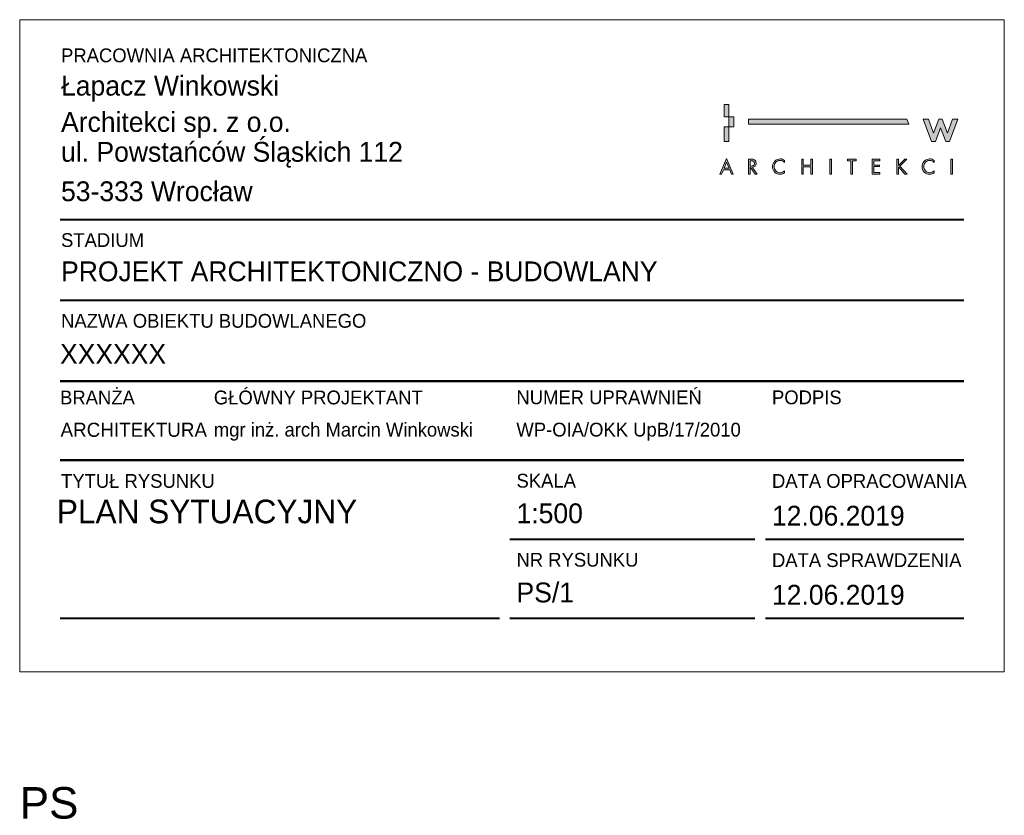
# Model space of a CAD drawing. Header units: centimetres. Extents: x 0 to 8068, y -312 to 10136.
# Tile 11 of 14: x 4898 to 4998, y 9793 to 9874. Entities that reach past the tile are written whole.
import ezdxf
from ezdxf.enums import TextEntityAlignment as Align

# ---------------------------------------------------------------- set-up
doc = ezdxf.new("R2010")
doc.units = ezdxf.units.CM
doc.layers.get('0').update_dxf_attribs({"lineweight": 13})
doc.layers.add('!_NIEDRUKOWALNE', color=213, linetype='Continuous', lineweight=13, plot=False)
doc.layers.add('0_TABELKA', color=7, linetype='Continuous', lineweight=9)
doc.layers.add('IE_SYMBOLE', color=7, linetype='Continuous', lineweight=13, true_color=0xfe0000)
doc.styles.add('100 ARIAL', font='arial.ttf', dxfattribs={"height": 16})
doc.styles.add('100 Jost1', font='txt')
doc.styles.add('200 ARIAL', font='arial.ttf', dxfattribs={"height": 32})

# ---------------------------------------------------------------- blocks, each defined once
blk = doc.blocks.new('LOGO ŁWA')
at = {"true_color": 0x224b90}
h = blk.add_hatch(color=167, dxfattribs=at)
h.paths.add_polyline_path([(6.01, 2.56), (2.18, 2.56), (1.09, 0), (0, 0), (4.14, 9.45), (8.17, 0), (7.07, 0)])
h.paths.add_polyline_path([(5.62, 3.49), (4.12, 7.11), (2.58, 3.49)])
edge = h.paths.add_edge_path()
edge.add_spline(control_points=[(18.4, 8.09), (18.4, 8.09), (18.4, 4.85), (18.4, 4.85), (18.4, 4.85), (18.71, 4.85), (18.71, 4.85), (19.02, 4.85), (19.3, 4.87), (19.54, 4.91), (19.79, 4.95), (20.02, 5.02), (20.26, 5.13), (20.49, 5.23), (20.67, 5.4), (20.79, 5.62), (20.92, 5.85), (20.98, 6.13), (20.98, 6.46), (20.98, 6.75), (20.93, 6.99), (20.85, 7.2), (20.76, 7.4), (20.65, 7.56), (20.53, 7.68), (20.4, 7.79), (20.23, 7.88), (20.01, 7.94), (19.8, 8.01), (19.6, 8.05), (19.4, 8.06), (19.21, 8.08), (18.97, 8.09), (18.69, 8.09), (18.69, 8.09), (18.4, 8.09), (18.4, 8.09)], knot_values=[0, 0, 0, 0, 1, 1, 1, 2, 2, 2, 3, 3, 3, 4, 4, 4, 5, 5, 5, 6, 6, 6, 7, 7, 7, 8, 8, 8, 9, 9, 9, 10, 10, 10, 11, 11, 11, 12, 12, 12, 12], degree=3, periodic=0)
edge = h.paths.add_edge_path()
edge.add_spline(control_points=[(18.4, 3.96), (18.4, 3.96), (18.4, 0), (18.4, 0), (18.4, 0), (17.4, 0), (17.4, 0), (17.4, 0), (17.4, 9.02), (17.4, 9.02), (17.4, 9.02), (18.69, 9.02), (18.69, 9.02), (19.15, 9.02), (19.57, 8.99), (19.93, 8.91), (20.3, 8.84), (20.64, 8.72), (20.97, 8.54), (21.29, 8.37), (21.54, 8.11), (21.72, 7.77), (21.89, 7.43), (21.98, 7.02), (21.98, 6.53), (21.98, 5.84), (21.78, 5.26), (21.37, 4.81), (20.97, 4.36), (20.42, 4.1), (19.73, 4.04), (19.73, 4.04), (22.58, 0), (22.58, 0), (22.58, 0), (21.36, 0), (21.36, 0), (21.36, 0), (18.65, 3.96), (18.65, 3.96), (18.65, 3.96), (18.4, 3.96), (18.4, 3.96)], knot_values=[0, 0, 0, 0, 1, 1, 1, 2, 2, 2, 3, 3, 3, 4, 4, 4, 5, 5, 5, 6, 6, 6, 7, 7, 7, 8, 8, 8, 9, 9, 9, 10, 10, 10, 11, 11, 11, 12, 12, 12, 13, 13, 13, 14, 14, 14, 14], degree=3, periodic=0)
edge = h.paths.add_edge_path()
edge.add_spline(control_points=[(39.24, 8.29), (39.24, 8.29), (39.24, 7.05), (39.24, 7.05), (38.47, 7.85), (37.56, 8.24), (36.5, 8.24), (35.51, 8.24), (34.66, 7.87), (33.95, 7.13), (33.24, 6.39), (32.88, 5.52), (32.88, 4.51), (32.88, 3.51), (33.24, 2.63), (33.96, 1.89), (34.67, 1.15), (35.53, 0.78), (36.53, 0.78), (37.54, 0.78), (38.45, 1.18), (39.24, 1.97), (39.24, 1.97), (39.24, 0.73), (39.24, 0.73), (38.43, 0.14), (37.54, -0.16), (36.56, -0.16), (35.29, -0.16), (34.2, 0.3), (33.27, 1.2), (32.35, 2.11), (31.89, 3.2), (31.89, 4.47), (31.89, 5.77), (32.34, 6.87), (33.26, 7.8), (34.18, 8.72), (35.28, 9.18), (36.56, 9.18), (37.56, 9.18), (38.45, 8.88), (39.24, 8.29)], knot_values=[0, 0, 0, 0, 1, 1, 1, 2, 2, 2, 3, 3, 3, 4, 4, 4, 5, 5, 5, 6, 6, 6, 7, 7, 7, 8, 8, 8, 9, 9, 9, 10, 10, 10, 11, 11, 11, 12, 12, 12, 13, 13, 13, 14, 14, 14, 14], degree=3, periodic=0)
h.paths.add_polyline_path([(50.53, 5.36), (55.12, 5.36), (55.12, 9.02), (56.12, 9.02), (56.12, 0), (55.12, 0), (55.12, 4.43), (50.53, 4.43), (50.53, 0), (49.53, 0), (49.53, 9.02), (50.53, 9.02)])
h.paths.add_polyline_path([(67.55, 9.02), (67.55, 0), (66.55, 0), (66.55, 9.02)])
h.paths.add_polyline_path([(80.3, 8.09), (80.3, 0), (79.3, 0), (79.3, 8.09), (77.13, 8.09), (77.13, 9.02), (82.49, 9.02), (82.49, 8.09)])
h.paths.add_polyline_path([(92.06, 0), (92.06, 9.02), (96.71, 9.02), (96.71, 8.09), (93.06, 8.09), (93.06, 5.41), (96.61, 5.41), (96.61, 4.47), (93.06, 4.47), (93.06, 0.93), (96.71, 0.93), (96.71, 0)])
h.paths.add_polyline_path([(107.97, 5.16), (111.79, 9.02), (113.13, 9.02), (108.92, 4.82), (113.27, 0), (111.89, 0), (108.22, 4.14), (107.97, 3.89), (107.97, 0), (106.97, 0), (106.97, 9.02), (107.97, 9.02)])
edge = h.paths.add_edge_path()
edge.add_spline(control_points=[(129.63, 8.29), (129.63, 8.29), (129.63, 7.05), (129.63, 7.05), (128.86, 7.85), (127.95, 8.24), (126.89, 8.24), (125.9, 8.24), (125.05, 7.87), (124.34, 7.13), (123.63, 6.39), (123.28, 5.52), (123.28, 4.51), (123.28, 3.51), (123.63, 2.63), (124.35, 1.89), (125.06, 1.15), (125.92, 0.78), (126.92, 0.78), (127.93, 0.78), (128.84, 1.18), (129.63, 1.97), (129.63, 1.97), (129.63, 0.73), (129.63, 0.73), (128.82, 0.14), (127.93, -0.16), (126.95, -0.16), (125.68, -0.16), (124.59, 0.3), (123.66, 1.2), (122.74, 2.11), (122.28, 3.2), (122.28, 4.47), (122.28, 5.77), (122.73, 6.87), (123.65, 7.8), (124.57, 8.72), (125.67, 9.18), (126.95, 9.18), (127.95, 9.18), (128.84, 8.88), (129.63, 8.29)], knot_values=[0, 0, 0, 0, 1, 1, 1, 2, 2, 2, 3, 3, 3, 4, 4, 4, 5, 5, 5, 6, 6, 6, 7, 7, 7, 8, 8, 8, 9, 9, 9, 10, 10, 10, 11, 11, 11, 12, 12, 12, 13, 13, 13, 14, 14, 14, 14], degree=3, periodic=0)
h.paths.add_polyline_path([(140.79, 9.02), (140.79, 0), (139.79, 0), (139.79, 9.02)])
h.paths.add_polyline_path([(2.6, 28.6), (5.57, 28.6), (5.57, 19.63), (4.09, 19.63), (2.6, 19.63)])
h.paths.add_polyline_path([(2.6, 42.07), (5.57, 42.07), (5.57, 34.59), (2.6, 34.59)])
h.paths.add_polyline_path([(17.4, 33.09), (113.19, 33.09), (114.23, 30.1), (17.4, 30.1)])
h.paths.add_polyline_path([(5.57, 34.59), (8.55, 34.59), (8.55, 28.6), (5.57, 28.6)])
h.paths.add_polyline_path([(138.88, 19.63), (136.58, 19.63), (133.47, 28.01), (130.33, 19.63), (128.06, 19.63), (123.06, 33.09), (126.15, 33.09), (129.29, 24.7), (132.45, 33.09), (134.47, 33.09), (137.66, 24.7), (140.79, 33.09), (143.88, 33.09)])
at = {"color": 167, "lineweight": 0, "true_color": 0x224b90}
for points in [[(2.6, 42.07), (5.57, 42.07), (5.57, 34.59), (2.6, 34.59), (2.6, 42.07)], [(5.57, 34.59), (8.55, 34.59), (8.55, 28.6), (5.57, 28.6), (5.57, 34.59)], [(17.4, 33.09), (113.19, 33.09), (114.23, 30.1), (17.4, 30.1), (17.4, 33.09)], [(138.88, 19.63), (136.58, 19.63), (133.47, 28.01), (130.33, 19.63), (128.06, 19.63), (123.06, 33.09), (126.15, 33.09), (129.29, 24.7), (132.45, 33.09), (134.47, 33.09), (137.66, 24.7), (140.79, 33.09), (143.88, 33.09), (138.88, 19.63)], [(2.6, 28.6), (5.57, 28.6), (5.57, 19.63), (4.09, 19.63), (2.6, 19.63), (2.6, 28.6)], [(6.01, 2.56), (2.18, 2.56), (1.09, 0), (0, 0), (4.14, 9.45), (8.17, 0), (7.07, 0), (6.01, 2.56)], [(5.62, 3.49), (4.12, 7.11), (2.58, 3.49), (5.62, 3.49)], [(50.53, 5.36), (55.12, 5.36), (55.12, 9.02), (56.12, 9.02), (56.12, 0), (55.12, 0), (55.12, 4.43), (50.53, 4.43), (50.53, 0), (49.53, 0), (49.53, 9.02), (50.53, 9.02), (50.53, 5.36)], [(67.55, 9.02), (67.55, 0), (66.55, 0), (66.55, 9.02), (67.55, 9.02)], [(80.3, 8.09), (80.3, 0), (79.3, 0), (79.3, 8.09), (77.13, 8.09), (77.13, 9.02), (82.49, 9.02), (82.49, 8.09), (80.3, 8.09)], [(92.06, 0), (92.06, 9.02), (96.71, 9.02), (96.71, 8.09), (93.06, 8.09), (93.06, 5.41), (96.61, 5.41), (96.61, 4.47), (93.06, 4.47), (93.06, 0.93), (96.71, 0.93), (96.71, 0), (92.06, 0)], [(107.97, 5.16), (111.79, 9.02), (113.13, 9.02), (108.92, 4.82), (113.27, 0), (111.89, 0), (108.22, 4.14), (107.97, 3.89), (107.97, 0), (106.97, 0), (106.97, 9.02), (107.97, 9.02), (107.97, 5.16)], [(140.79, 9.02), (140.79, 0), (139.79, 0), (139.79, 9.02), (140.79, 9.02)]]:
    blk.add_lwpolyline(points, dxfattribs=at)
for points, knots in [([(18.4, 3.96), (18.4, 3.96), (18.4, 0), (18.4, 0), (18.4, 0), (17.4, 0), (17.4, 0), (17.4, 0), (17.4, 9.02), (17.4, 9.02), (17.4, 9.02), (18.69, 9.02), (18.69, 9.02), (19.15, 9.02), (19.57, 8.99), (19.93, 8.91), (20.3, 8.84), (20.64, 8.72), (20.97, 8.54), (21.29, 8.37), (21.54, 8.11), (21.72, 7.77), (21.89, 7.43), (21.98, 7.02), (21.98, 6.53), (21.98, 5.84), (21.78, 5.26), (21.37, 4.81), (20.97, 4.36), (20.42, 4.1), (19.73, 4.04), (19.73, 4.04), (22.58, 0), (22.58, 0), (22.58, 0), (21.36, 0), (21.36, 0), (21.36, 0), (18.65, 3.96), (18.65, 3.96), (18.65, 3.96), (18.4, 3.96), (18.4, 3.96)], [0, 0, 0, 0, 1, 1, 1, 2, 2, 2, 3, 3, 3, 4, 4, 4, 5, 5, 5, 6, 6, 6, 7, 7, 7, 8, 8, 8, 9, 9, 9, 10, 10, 10, 11, 11, 11, 12, 12, 12, 13, 13, 13, 14, 14, 14, 14]), ([(18.4, 8.09), (18.4, 8.09), (18.4, 4.85), (18.4, 4.85), (18.4, 4.85), (18.71, 4.85), (18.71, 4.85), (19.02, 4.85), (19.3, 4.87), (19.54, 4.91), (19.79, 4.95), (20.02, 5.02), (20.26, 5.13), (20.49, 5.23), (20.67, 5.4), (20.79, 5.62), (20.92, 5.85), (20.98, 6.13), (20.98, 6.46), (20.98, 6.75), (20.93, 6.99), (20.85, 7.2), (20.76, 7.4), (20.65, 7.56), (20.53, 7.68), (20.4, 7.79), (20.23, 7.88), (20.01, 7.94), (19.8, 8.01), (19.6, 8.05), (19.4, 8.06), (19.21, 8.08), (18.97, 8.09), (18.69, 8.09), (18.69, 8.09), (18.4, 8.09), (18.4, 8.09)], [0, 0, 0, 0, 1, 1, 1, 2, 2, 2, 3, 3, 3, 4, 4, 4, 5, 5, 5, 6, 6, 6, 7, 7, 7, 8, 8, 8, 9, 9, 9, 10, 10, 10, 11, 11, 11, 12, 12, 12, 12]), ([(39.24, 8.29), (39.24, 8.29), (39.24, 7.05), (39.24, 7.05), (38.47, 7.85), (37.56, 8.24), (36.5, 8.24), (35.51, 8.24), (34.66, 7.87), (33.95, 7.13), (33.24, 6.39), (32.88, 5.52), (32.88, 4.51), (32.88, 3.51), (33.24, 2.63), (33.96, 1.89), (34.67, 1.15), (35.53, 0.78), (36.53, 0.78), (37.54, 0.78), (38.45, 1.18), (39.24, 1.97), (39.24, 1.97), (39.24, 0.73), (39.24, 0.73), (38.43, 0.14), (37.54, -0.16), (36.56, -0.16), (35.29, -0.16), (34.2, 0.3), (33.27, 1.2), (32.35, 2.11), (31.89, 3.2), (31.89, 4.47), (31.89, 5.77), (32.34, 6.87), (33.26, 7.8), (34.18, 8.72), (35.28, 9.18), (36.56, 9.18), (37.56, 9.18), (38.45, 8.88), (39.24, 8.29)], [0, 0, 0, 0, 1, 1, 1, 2, 2, 2, 3, 3, 3, 4, 4, 4, 5, 5, 5, 6, 6, 6, 7, 7, 7, 8, 8, 8, 9, 9, 9, 10, 10, 10, 11, 11, 11, 12, 12, 12, 13, 13, 13, 14, 14, 14, 14]), ([(129.63, 8.29), (129.63, 8.29), (129.63, 7.05), (129.63, 7.05), (128.86, 7.85), (127.95, 8.24), (126.89, 8.24), (125.9, 8.24), (125.05, 7.87), (124.34, 7.13), (123.63, 6.39), (123.28, 5.52), (123.28, 4.51), (123.28, 3.51), (123.63, 2.63), (124.35, 1.89), (125.06, 1.15), (125.92, 0.78), (126.92, 0.78), (127.93, 0.78), (128.84, 1.18), (129.63, 1.97), (129.63, 1.97), (129.63, 0.73), (129.63, 0.73), (128.82, 0.14), (127.93, -0.16), (126.95, -0.16), (125.68, -0.16), (124.59, 0.3), (123.66, 1.2), (122.74, 2.11), (122.28, 3.2), (122.28, 4.47), (122.28, 5.77), (122.73, 6.87), (123.65, 7.8), (124.57, 8.72), (125.67, 9.18), (126.95, 9.18), (127.95, 9.18), (128.84, 8.88), (129.63, 8.29)], [0, 0, 0, 0, 1, 1, 1, 2, 2, 2, 3, 3, 3, 4, 4, 4, 5, 5, 5, 6, 6, 6, 7, 7, 7, 8, 8, 8, 9, 9, 9, 10, 10, 10, 11, 11, 11, 12, 12, 12, 13, 13, 13, 14, 14, 14, 14])]:
    blk.add_open_spline(points, degree=3, knots=knots, dxfattribs=at)
blk = doc.blocks.new('_0_TABELKA_PAB_PS')
at = {"layer": '!_NIEDRUKOWALNE'}
blk.add_lwpolyline([(0, 66.237), (99.981, 66.237), (99.981, 0), (0, 0)], close=True, dxfattribs=at)
at = {"layer": '0_TABELKA', "color": 9, "true_color": 0xbabfcb}
for points in [[(4.096, 45.934, 0.22, 0.22, 0), (95.885, 45.934, 0, 0, 0)], [(4.096, 37.728, 0.22, 0.22, 0), (95.885, 37.728, 0, 0, 0)], [(4.096, 29.522, 0.22, 0.22, 0), (95.885, 29.522, 0, 0, 0)], [(4.096, 29.522, 0.22, 0.22, 0), (95.885, 29.522, 0, 0, 0)], [(4.096, 21.522, 0.22, 0.22, 0), (95.885, 21.522, 0.22, 0.22, 0)], [(4.096, 21.492, 0.22, 0.22, 0), (41.716, 21.492, 0, 0, 0)], [(4.096, 21.492, 0.22, 0.22, 0), (95.885, 21.492, 0.22, 0.22, 0)], [(49.749, 13.462, 0.22, 0.22, 0), (74.652, 13.462, 0, 0, 0)], [(75.729, 13.462, 0.22, 0.22, 0), (95.885, 13.462, 0, 0, 0)], [(4.096, 5.432, 0.22, 0.22, 0), (48.749, 5.432, 0.22, 0.22, 0)], [(49.749, 5.432, 0.22, 0.22, 0), (74.652, 5.432, 0, 0, 0)], [(75.729, 5.432, 0.22, 0.22, 0), (95.885, 5.432, 0, 0, 0)]]:
    blk.add_lwpolyline(points, format="xyseb", dxfattribs=at)
at = {"layer": '0_TABELKA', "color": 167, "true_color": 0x224b90, "xscale": 0.1679856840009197, "yscale": 0.1679856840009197, "zscale": 0.1679856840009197}
blk.add_blockref('LOGO ŁWA', (71.085, 50.559), dxfattribs=at)
at = {"layer": '0_TABELKA', "color": 167, "true_color": 0x234b90}
for s, insert, char_height, width, attachment_point, style in [('\\fJost* 400 Book|b0|i0;PRACOWNIA ARCHITEKTONICZNA', (4.2, 63.315), 1.4, 38.808, 1, '100 Jost1'), ('\\c5450777;\\fJost* 400 Book|b0|i0|c238;Łapacz Winkowski', (4.2, 60.541), 2.013, 38.808, 1, '100 ARIAL'), ('\\c5450777;\\fJost* 400 Book|b0|i0;Architekci sp. z o.o.', (4.2, 56.856), 2.013, 38.808, 1, '100 Jost1'), ('\\c5450777;\\fJost* 400 Book|b0|i0|c238;ul. Powstańców Śląskich 112', (4.2, 53.825), 2.013, 38.808, 1, '100 Jost1'), ('\\c5450777;\\fJost* 400 Book|b0|i0|c238;53-333 Wrocław', (4.2, 49.816), 2.013, 38.808, 1, '100 ARIAL'), ('\\fJost* 400 Book|b0|i0;STADIUM', (4.2, 44.553), 1.4, 38.808, 1, '100 Jost1'), ('\\c5450777;\\fJost* 400 Book|b0|i0;PROJEKT ARCHITEKTONICZNO - BUDOWLANY', (4.2, 41.683), 2.013, 63.68729, 1, '100 Jost1'), ('\\fJost* 400 Book|b0|i0;NAZWA OBIEKTU BUDOWLANEGO', (4.2, 36.349), 1.4, 38.808, 1, '100 Jost1'), ('\\c5450777;\\fJost* 400 Book|b0|i0|c238;XXXXXX', (4.096, 33.301), 2.013, 448.98776, 1, '100 Jost1'), ('\\fJost* 400 Book|b0|i0;G\\fJost* 400 Book|b0|i0|c238;ŁÓWNY PROJEKTANT', (19.714, 28.566), 1.4, 38.808, 1, '100 Jost1'), ('\\fJost* 400 Book|b0|i0|c238;NUMER UPRAWNIEŃ', (50.436, 28.581), 1.4, 38.808, 1, '100 Jost1'), ('\\fJost* 400 Book|b0|i0;BRAN\\fJost* 400 Book|b0|i0|c238;ŻA', (4.098, 28.566), 1.4, 38.808, 1, '100 Jost1'), ('\\fJost* 400 Book|b0|i0|c238;PODPIS', (76.39, 28.581), 1.4, 38.808, 1, '100 Jost1'), ('\\c5450777;\\fJost* 400 Book|b0|i0|c238;ARCHITEKTURA', (4.149, 25.301), 1.43, 65.89614, 1, '100 Jost1'), ('\\c5450777;\\fJost* 400 Book|b0|i0|c238;mgr inż. arch Marcin Winkowski', (19.714, 25.301), 1.4, 65.89614, 1, '100 Jost1'), ('\\c5450777;\\fJost* 400 Book|b0|i0;WP-OIA/OKK UpB/17/2010', (50.436, 25.301), 1.4, 38.808, 1, '100 Jost1'), ('\\fJost* 400 Book|b0|i0|c238;TYTUŁ RYSUNKU', (4.2, 20.088), 1.4, 38.808, 1, '100 Jost1'), ('\\fJost* 400 Book|b0|i0|c238;SKALA', (50.447, 20.114), 1.4, 38.808, 1, '100 Jost1'), ('\\fJost* 400 Book|b0|i0|c238;DATA OPRACOWANIA', (76.39, 19.378), 1.4, 38.808, 4, '100 Jost1'), ('\\c5450777;\\fJost* 400 Book|b0|i0;12.06.2019', (76.39, 15.845), 2.013, 38.808, 4, '100 Jost1'), ('\\fJost* 400 Book|b0|i0|c238;NR RYSUNKU', (50.447, 12.084), 1.4, 38.808, 1, '100 Jost1'), ('DATA SPRAWDZENIA', (76.39, 11.335), 1.4, 38.808, 4, '100 Jost1'), ('\\c5450777;\\fJost* 400 Book|b0|i0;12.06.2019', (76.39, 7.815), 2.013, 38.808, 4, '100 Jost1')]:
    blk.add_mtext(s, dxfattribs=dict(at, insert=insert, char_height=char_height, width=width, attachment_point=attachment_point, style=style))
at = {"layer": '0_TABELKA', "color": 169, "true_color": 0x192c53, "style": '100 Jost1'}
for tag, height, p in [('TYT_RYS_001', 2.4, (4.036, 17.491)), ('SKALA', 2.015, (50.447, 17.11)), ('NR', 2.015, (50.447, 9.069))]:
    blk.add_attdef(tag, text='', height=height, dxfattribs=at).set_placement(p, align=Align.TOP_LEFT)

msp = doc.modelspace()

# ---------------------------------------------------------------- block references
at = {"layer": 'IE_SYMBOLE'}
ref = msp.add_blockref('_0_TABELKA_PAB_PS', (4898.12, 9807.329), dxfattribs=at)
ref.add_attrib('SKALA', '1:500', dxfattribs={"layer": '0_TABELKA', "color": 169, "true_color": 0x192c53, "height": 2.0147, "style": '100 Jost1'}).set_placement((4948.568, 9824.439), align=Align.TOP_LEFT)
ref.add_attrib('NR', 'PS/1', dxfattribs={"layer": '0_TABELKA', "color": 169, "true_color": 0x192c53, "height": 2.0147, "style": '100 Jost1'}).set_placement((4948.568, 9816.398), align=Align.TOP_LEFT)
ref.add_attrib('TYT_RYS_001', 'PLAN SYTUACYJNY', (4901.894, 9822.419), dxfattribs={"layer": '0_TABELKA', "color": 169, "true_color": 0x192c53, "height": 2.4, "style": '100 Jost1'})

# ---------------------------------------------------------------- texts
at = {"color": 7, "insert": (4898.12, 9794), "char_height": 3.2, "width": 92.9109, "attachment_point": 4, "style": '200 ARIAL'}
msp.add_mtext('PS', dxfattribs=at)

doc.saveas('drawing.dxf')
